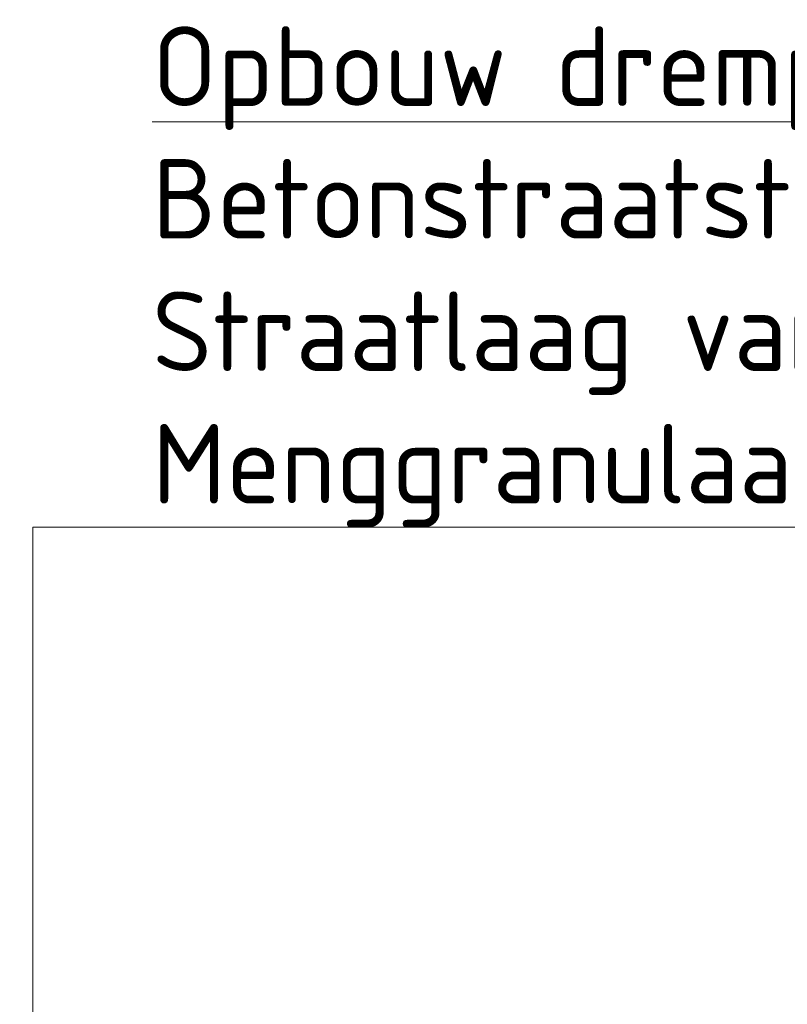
# Model space of a CAD drawing. Header units: metres. Extents: x 162359 to 162848, y 502589 to 502892.
# Tile 47 of 49: x 162844.654 to 162845.523, y 502692.613 to 502693.728. Entities that reach past the tile are written whole.
import ezdxf
from ezdxf import colors
from ezdxf.entities.mleader import LeaderData, LeaderLine
from ezdxf.math import Vec2, Vec3

# ---------------------------------------------------------------- set-up
doc = ezdxf.new("R2010")
doc.units = ezdxf.units.M
doc.layers.add('X-XX-AL-T18', color=10, linetype='Continuous', lineweight=18)
doc.styles.add('NLCS-ISO-M50-T18', font='NLCS-ISO.ttf', dxfattribs={"height": 0.09})

msp = doc.modelspace()

# ---------------------------------------------------------------- leaders
at = {"layer": 'X-XX-AL-T18'}
ml = msp.add_multileader_mtext('Standard', dxfattribs=at)
ml.set_content('{\\LOpbouw drempel:\\P}Betonstraatsteen DF, 80 mm\\PStraatlaag van brekerzand, 50 mm\\PMenggranulaat 0/31,5, 300 mm', color=256, style='NLCS-ISO-M50-T18')
ml.set_leader_properties(color=256, linetype='ByLayer', lineweight=-1)
ml.build(insert=Vec2(0, 0))
ml.multileader.update_dxf_attribs({"text_left_attachment_type": 5, "text_right_attachment_type": 5, "dogleg_length": 0.09, "arrow_head_size": 0.09})
ctx = ml.context
ctx.base_point, ctx.char_height, ctx.arrow_head_size, ctx.landing_gap_size, ctx.plane_origin = Vec3(162844.7587, 502693.1535), 0.09, 0.09, 0.045, Vec3(162844.6687, 502692.5036)
ctx.left_attachment, ctx.right_attachment = 5, 5
notes = []
notes.append((ctx, [(1, (1, 1, 0), (162844.6687, 502693.1535), (1, 0), 0.09, [(0, [(162844.6687, 502692.5036)], 0, [])])]))
ctx.mtext.insert, ctx.mtext.flow_direction = Vec3(162844.8037, 502693.7205), 5
for ctx, leaders in notes:
    for number, flags, end, landing, length, lines in leaders:
        leader = LeaderData()
        leader.index, (leader.has_last_leader_line, leader.has_dogleg_vector, leader.attachment_direction) = number, flags
        leader.last_leader_point, leader.dogleg_vector, leader.dogleg_length = Vec3(end), Vec3(landing), length
        for number, points, colour, breaks in lines:
            line = LeaderLine()
            line.index, line.vertices, line.color, line.breaks = number, Vec3.list(points), colors.encode_raw_color(colour), breaks
            leader.lines.append(line)
        ctx.leaders.append(leader)

doc.saveas('drawing.dxf')
